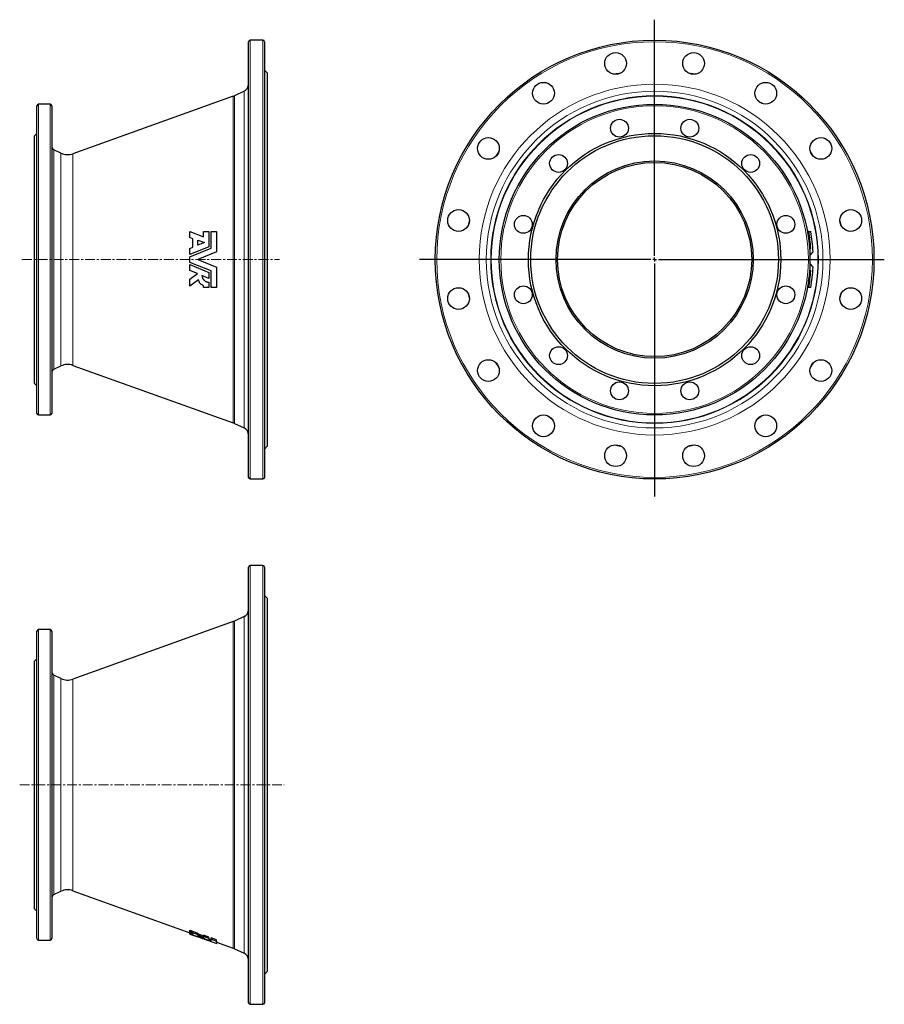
# Model space of a CAD drawing. Header units: millimetres. Extents: x 218 to 1331, y 68 to 1336.
import ezdxf

# ---------------------------------------------------------------- set-up
doc = ezdxf.new("R2010")
doc.units = ezdxf.units.MM
doc.linetypes.add('CENTERX2', pattern=[20.32, 12.7, -2.54, 2.54, -2.54])
doc.layers.add('FORMAT', color=7, linetype='Continuous')

# ---------------------------------------------------------------- blocks, each defined once
blk = doc.blocks.new('SW_CENTERMARKSYMBOL_0')
at = {"layer": 'FORMAT', "color": 0}
for p, q in [((0, 5), (0, 308.9)), ((-5, 0), (-302.7, 0)), ((0, 0), (-2.5, 0)), ((0, 0), (0, 2.5)), ((0, 0), (0, -2.5)), ((0, 0), (2.5, 0)), ((5, 0), (295.8, 0)), ((0, -5), (0, -304.9))]:
    blk.add_line(p, q, dxfattribs=at)

msp = doc.modelspace()

# ---------------------------------------------------------------- linework, layer by layer
at = {"color": 7, "linetype": 'Continuous', "lineweight": 25}
for p, q in [((512.7, 746.3), (512.7, 1307.3)), ((531.2, 1309.3), (514.7, 1309.3)), ((533.2, 1307.3), (533.2, 1026.8)), ((537.2, 1266.8), (533.2, 1270.8)), ((537.2, 1026.8), (537.2, 1266.8)), ((506.9, 1243.6), (494.4, 1237.8)), ((492.7, 1237.1), (286.3, 1163.1)), ((240.2, 828.8), (240.2, 1224.8)), ((257.2, 1226.8), (242.2, 1226.8)), ((259.2, 1224.8), (259.2, 1026.8)), ((240.2, 1189.3), (237.2, 1186.3)), ((237.2, 1026.8), (237.2, 1186.3)), ((271.1, 1163.8), (262.1, 1168)), ((437.2, 1055.2), (437.2, 1062.8)), ((437.2, 1062.8), (454.8, 1056.1)), ((441, 1053.7), (437.2, 1055.2)), ((441, 1042.6), (441, 1053.7)), ((454.8, 1056.1), (454.8, 1062.8)), ((454.8, 1062.8), (461.6, 1062.8)), ((461.6, 1062.8), (461.6, 1043.3)), ((464.4, 1041.5), (464.4, 1062.8)), ((464.4, 1062.8), (471.5, 1062.8)), ((471.5, 1062.8), (471.5, 1036.6)), ((1232.3, 1062.8), (1233.1, 1062.8)), ((1234.1, 1062.8), (1233.1, 1062.8)), ((1234.1, 1062.8), (1236.7, 1062.8)), ((461.6, 1043.3), (437.2, 1033.4)), ((437.2, 1041), (441, 1042.6)), ((437.2, 1030.4), (464.4, 1041.5)), ((437.2, 1033.4), (437.2, 1041)), ((447.5, 1052), (456, 1048.7)), ((447.5, 1045.2), (447.5, 1052)), ((456, 1048.7), (447.5, 1045.2)), ((1235.1, 1042.6), (1235.2, 1041.5)), ((1236.8, 1041.5), (1235.2, 1041.5)), ((437.2, 1023.2), (437.2, 1030.4)), ((471.5, 1036.6), (447.5, 1026.8)), ((237.2, 867.3), (237.2, 1026.8)), ((259.2, 1026.8), (259.2, 828.8)), ((464.4, 1012.2), (437.2, 1023.2)), ((437.2, 1012.6), (437.2, 1020.3)), ((437.2, 1020.3), (461.6, 1010.3)), ((447.5, 1026.8), (471.5, 1017)), ((471.5, 1017), (471.5, 990.8)), ((533.2, 1026.8), (533.2, 746.3)), ((537.2, 786.8), (537.2, 1026.8)), ((446.8, 1008.7), (437.2, 1012.6)), ((437.2, 1001.4), (446.8, 1008.7)), ((461.6, 1002.6), (452.7, 1006.3)), ((461.6, 1010.3), (461.6, 1002.6)), ((464.4, 990.8), (464.4, 1012.2)), ((1234.9, 1002.6), (1234.1, 1002.6)), ((1235.2, 1012.2), (1235.1, 1011)), ((1236.8, 1012.2), (1235.2, 1012.2)), ((437.2, 992.5), (437.2, 1001.4)), ((448.1, 1000.7), (437.2, 992.5)), ((454.8, 990.8), (454.8, 992.9)), ((461.6, 990.8), (454.8, 990.8)), ((461.6, 997.7), (461.6, 990.8)), ((471.5, 990.8), (464.4, 990.8)), ((1233.1, 990.8), (1232.3, 990.8)), ((1234.1, 990.8), (1233.1, 990.8)), ((1236.7, 990.8), (1234.1, 990.8)), ((262.1, 885.7), (271.1, 889.9)), ((286.3, 890.6), (492.7, 816.5)), ((237.2, 867.3), (240.2, 864.3)), ((242.2, 826.8), (257.2, 826.8)), ((494.4, 815.8), (506.9, 810)), ((533.2, 782.8), (537.2, 786.8)), ((514.7, 744.3), (531.2, 744.3)), ((512.7, 69.9), (512.7, 630.9)), ((531.2, 632.9), (514.7, 632.9)), ((533.2, 630.9), (533.2, 69.9)), ((537.2, 590.4), (533.2, 594.4)), ((537.2, 110.4), (537.2, 590.4)), ((492.7, 560.7), (286.3, 486.6)), ((506.9, 567.2), (494.4, 561.4)), ((240.2, 152.4), (240.2, 548.4)), ((257.2, 550.4), (242.2, 550.4)), ((259.2, 548.4), (259.2, 152.4)), ((240.2, 512.9), (237.2, 509.9)), ((237.2, 190.9), (237.2, 509.9)), ((271.1, 487.3), (262.1, 491.5)), ((262.1, 209.2), (271.1, 213.4)), ((286.3, 214.1), (437.2, 160)), ((237.2, 190.9), (240.2, 187.9)), ((437.2, 161.8), (437.2, 163.4)), ((437.2, 160.5), (437.2, 161.8)), ((437.2, 158.9), (437.2, 160.5)), ((437.2, 158.5), (437.2, 158.9)), ((437.2, 158.4), (437.2, 158.5)), ((437.2, 158.4), (447.5, 154.7)), ((437.2, 158.4), (437.2, 158.4)), ((441, 157.7), (441, 158.9)), ((447.5, 155.6), (447.5, 156.3)), ((461.6, 154.5), (454.8, 157)), ((454.8, 155.4), (454.8, 157)), ((454.8, 154.3), (454.8, 155.4)), ((454.8, 155.4), (461.6, 152.9)), ((461.6, 152.9), (461.6, 154.5)), ((461.6, 152.9), (461.6, 150.3)), ((471.5, 150.9), (464.4, 153.5)), ((464.4, 151.9), (464.4, 153.5)), ((242.2, 150.4), (257.2, 150.4)), ((464.4, 149.2), (464.4, 151.9)), ((464.4, 151.9), (471.5, 149.3)), ((471.5, 149.3), (471.5, 150.9)), ((471.5, 149.3), (471.5, 146.4)), ((471.5, 147.7), (492.7, 140.1)), ((494.4, 139.4), (506.9, 133.6)), ((533.2, 106.4), (537.2, 110.4)), ((514.7, 67.9), (531.2, 67.9))]:
    msp.add_line(p, q, dxfattribs=at)
at = {"color": 8, "linetype": 'Continuous', "lineweight": 18}
for p, q in [((514.7, 1309.3), (514.7, 744.3)), ((531.2, 1026.8), (531.2, 1309.3)), ((506.9, 810), (506.9, 1243.6)), ((492.7, 816.5), (492.7, 1237.1)), ((494.4, 1237.8), (494.4, 815.8)), ((242.2, 1226.8), (242.2, 826.8)), ((257.2, 1026.8), (257.2, 1226.8)), ((262.1, 1168), (262.1, 1026.8)), ((271.1, 1026.8), (271.1, 1163.8)), ((286.3, 1163.1), (286.3, 890.6)), ((257.2, 826.8), (257.2, 1026.8)), ((262.1, 1026.8), (262.1, 885.7)), ((271.1, 889.9), (271.1, 1026.8)), ((531.2, 744.3), (531.2, 1026.8)), ((514.7, 632.9), (514.7, 67.9)), ((531.2, 67.9), (531.2, 632.9)), ((492.7, 140.1), (492.7, 560.7)), ((494.4, 561.4), (494.4, 139.4)), ((506.9, 133.6), (506.9, 567.2)), ((242.2, 550.4), (242.2, 150.4)), ((257.2, 150.4), (257.2, 550.4)), ((262.1, 491.5), (262.1, 209.2)), ((271.1, 213.4), (271.1, 487.3)), ((286.3, 486.6), (286.3, 214.1))]:
    msp.add_line(p, q, dxfattribs=at)
at = {"color": 7, "linetype": 'Continuous', "lineweight": 25}
for centre, radius in [((1035.6, 1026.8), 282.5), ((985.4, 1279.4), 14), ((1085.8, 1279.4), 14), ((892.5, 1240.9), 14), ((1178.7, 1240.9), 14), ((1035.6, 1026.8), 200), ((990.3, 1195.9), 11.5), ((1080.9, 1195.9), 11.5), ((821.5, 1169.9), 14), ((1035.6, 1026.8), 162.5), ((1035.6, 1026.8), 159.5), ((1249.7, 1169.9), 14), ((911.9, 1150.6), 11.5), ((1035.6, 1026.8), 127), ((1159.3, 1150.6), 11.5), ((1035.6, 1026.8), 125), ((783.1, 1077.1), 14), ((1288.2, 1077.1), 14), ((866.6, 1072.1), 11.5), ((1204.6, 1072.1), 11.5), ((783.1, 976.6), 14), ((866.6, 981.5), 11.5), ((1204.6, 981.5), 11.5), ((1288.2, 976.6), 14), ((911.9, 903.1), 11.5), ((1159.3, 903.1), 11.5), ((821.5, 883.8), 14), ((1249.7, 883.8), 14), ((990.3, 857.8), 11.5), ((1080.9, 857.8), 11.5), ((892.5, 812.7), 14), ((1178.7, 812.7), 14), ((985.4, 774.3), 14), ((1085.8, 774.3), 14)]:
    msp.add_circle(centre, radius, dxfattribs=at)
at = {"color": 8, "linetype": 'Continuous', "lineweight": 18}
for radius in [280.5, 225.9, 216.8, 211, 210.3, 198]:
    msp.add_circle((1035.6, 1026.8), radius, dxfattribs=at)
at = {"color": 7, "linetype": 'Continuous', "lineweight": 25}
for centre, radius, start, end in [((514.7, 1307.3), 2, 90, 180), ((531.2, 1307.3), 2, 0, 90), ((1035.6, 1026.8), 244, 100.4024, 102.0976), ((1035.6, 1026.8), 244, 77.9024, 79.5976), ((502.7, 1252.7), 10, 295, 0), ((486, 1255.9), 20, 289.7294, 295), ((1035.6, 1026.8), 244, 122.9024, 124.5976), ((1035.6, 1026.8), 244, 55.4024, 57.0976), ((242.2, 1224.8), 2, 90, 180), ((257.2, 1224.8), 2, 0, 90), ((264.2, 1172.5), 5, 180, 245), ((279.6, 1181.9), 20, 245, 289.7294), ((1035.6, 1026.8), 244, 145.4024, 147.0976), ((1035.6, 1026.8), 244, 32.9024, 34.5976), ((1035.6, 1026.8), 244, 167.9024, 169.5976), ((1035.6, 1026.8), 244, 10.4024, 12.0976), ((1035.6, 1026.8), 200.7, 4.7134, 10.3321), ((1035.6, 1026.8), 201.7, 4.1648, 10.2812), ((1035.6, 1026.8), 204.3, 2.742, 10.1514), ((1035.6, 1026.8), 204.3, 349.8486, 357.258), ((1035.6, 1026.8), 200.1, 351.6814, 353.0613), ((1035.6, 1026.8), 201.7, 349.7188, 355.8352), ((1035.6, 1026.8), 200.7, 353.0825, 355.2866), ((1035.6, 1026.8), 200.7, 349.6679, 351.6516), ((1035.6, 1026.8), 244, 190.4024, 192.0976), ((1035.6, 1026.8), 244, 347.9024, 349.5976), ((279.6, 871.7), 20, 70.2706, 115), ((1035.6, 1026.8), 244, 212.9024, 214.5976), ((1035.6, 1026.8), 244, 325.4024, 327.0976), ((264.2, 881.1), 5, 115, 180), ((242.2, 828.8), 2, 180, 270), ((257.2, 828.8), 2, 270, 0), ((1035.6, 1026.8), 244, 235.4024, 237.0976), ((1035.6, 1026.8), 244, 302.9024, 304.5976), ((486, 797.7), 20, 65, 70.2706), ((502.7, 800.9), 10, 0, 65), ((1035.6, 1026.8), 244, 257.9024, 259.5976), ((1035.6, 1026.8), 244, 280.4024, 282.0976), ((514.7, 746.3), 2, 180, 270), ((531.2, 746.3), 2, 270, 0), ((514.7, 630.9), 2, 90, 180), ((531.2, 630.9), 2, 0, 90), ((502.7, 576.2), 10, 295, 0), ((486, 579.5), 20, 289.7294, 295), ((242.2, 548.4), 2, 90, 180), ((257.2, 548.4), 2, 0, 90), ((264.2, 496.1), 5, 180, 245), ((279.6, 505.4), 20, 245, 289.7294), ((264.2, 204.7), 5, 115, 180), ((279.6, 195.3), 20, 70.2706, 115), ((242.2, 152.4), 2, 180, 270), ((257.2, 152.4), 2, 270, 0), ((486, 121.3), 20, 65, 70.2706), ((502.7, 124.5), 10, 0, 65), ((514.7, 69.9), 2, 180, 270), ((531.2, 69.9), 2, 270, 0)]:
    msp.add_arc(centre, radius, start, end, dxfattribs=at)
for centre, major_axis, ratio, start_param, end_param in [((1035.6, 1758.6), (0, 830.8), 0.473399, 3.673226, 3.675165), ((1035.6, 1762.6), (0, 835.3), 0.473399, 3.670296, 3.670593), ((1035.6, 1768.9), (0, 842.5), 0.473399, 3.66573, 3.6703), ((1035.6, 1795.8), (0, 873), 0.473399, 3.646562, 3.657886), ((1035.6, 257.8), (0, 873), 0.473399, 5.766892, 5.778216), ((1035.6, 321.6), (0, 800.6), 0.473399, 5.729615, 5.731561), ((1035.6, 295), (0, 830.8), 0.473399, 5.749613, 5.751552), ((1035.6, 291), (0, 835.3), 0.473399, 5.754184, 5.754482), ((1035.6, 284.7), (0, 842.5), 0.473399, 5.754478, 5.759048), ((4818.8, 350.4), (4589.4, 0), 0.136878, 3.443739, 3.45635), ((4849.3, 350.4), (4622.1, 0), 0.136878, 3.444224, 3.456729), ((4693.1, 350.4), (4476.2, 0), 0.136878, 3.456639, 3.459347), ((2134.4, 350.4), (1966.5, 0), 0.192741, 3.671061, 3.674846), ((2218.6, 350.4), (2040.6, 0), 0.192741, 3.651137, 3.675165), ((2251, 350.4), (2069.2, 0), 0.192741, 3.643657, 3.6703), ((4708.2, 350.4), (4490.3, 0), 0.136878, 3.462766, 3.468732), ((2134.4, 350.4), (1966.5, 0), 0.192741, 3.681327, 3.689712), ((2336.2, 350.4), (2144.2, 0), 0.192741, 3.634739, 3.657886), ((2235.7, 350.4), (2051.7, 0), 0.192741, 3.667939, 3.670593)]:
    msp.add_ellipse(centre, major_axis=major_axis, ratio=ratio, start_param=start_param, end_param=end_param, dxfattribs=at)
for points, knots in [([(452.7, 1006.3), (452.7, 1005.7), (452.8, 1005.1), (453, 1004.3), (453.1, 1004), (453.3, 1003.4), (453.4, 1003.2), (453.8, 1002.4), (454.1, 1001.9), (454.6, 1001.2), (454.7, 1000.9), (455.1, 1000.5), (455.3, 1000.3), (455.7, 999.9), (456, 999.7), (456.4, 999.4), (456.6, 999.2), (457.4, 998.7), (457.9, 998.5), (458.9, 998.1), (459.4, 997.9), (460.5, 997.7), (461.1, 997.7), (461.6, 997.7)], [0, 0, 0, 0, 0.125, 0.125, 0.1875, 0.1875, 0.25, 0.25, 0.375, 0.375, 0.4375, 0.4375, 0.5, 0.5, 0.5625, 0.5625, 0.625, 0.625, 0.75, 0.75, 0.875, 0.875, 1, 1, 1, 1]), ([(454.8, 992.9), (454, 993.2), (453.2, 993.6), (452.1, 994.4), (451.7, 994.6), (451.1, 995.2), (450.8, 995.6), (450.2, 996.2), (449.9, 996.6), (449.4, 997.4), (449.2, 997.8), (448.6, 999), (448.3, 999.8), (448.1, 1000.7)], [0, 0, 0, 0, 0.25, 0.25, 0.375, 0.375, 0.5, 0.5, 0.625, 0.625, 0.75, 0.75, 1, 1, 1, 1]), ([(1233.5, 997.9), (1233.6, 997.9), (1233.8, 997.7), (1234.1, 997.7), (1234.2, 997.7)], [0, 0, 0, 0, 0.445017, 1, 1, 1, 1])]:
    msp.add_open_spline(points, degree=3, knots=knots, dxfattribs=at)
at = {"layer": 'FORMAT', "linetype": 'CENTERX2', "lineweight": 18}
for p, q in [((220.8, 1026.8), (552.6, 1026.8)), ((217.9, 350.4), (558.5, 350.4))]:
    msp.add_line(p, q, dxfattribs=at)

# ---------------------------------------------------------------- block references
at = {"layer": 'FORMAT'}
msp.add_blockref('SW_CENTERMARKSYMBOL_0', (1035.6, 1026.8), dxfattribs=at)

doc.saveas('drawing.dxf')
